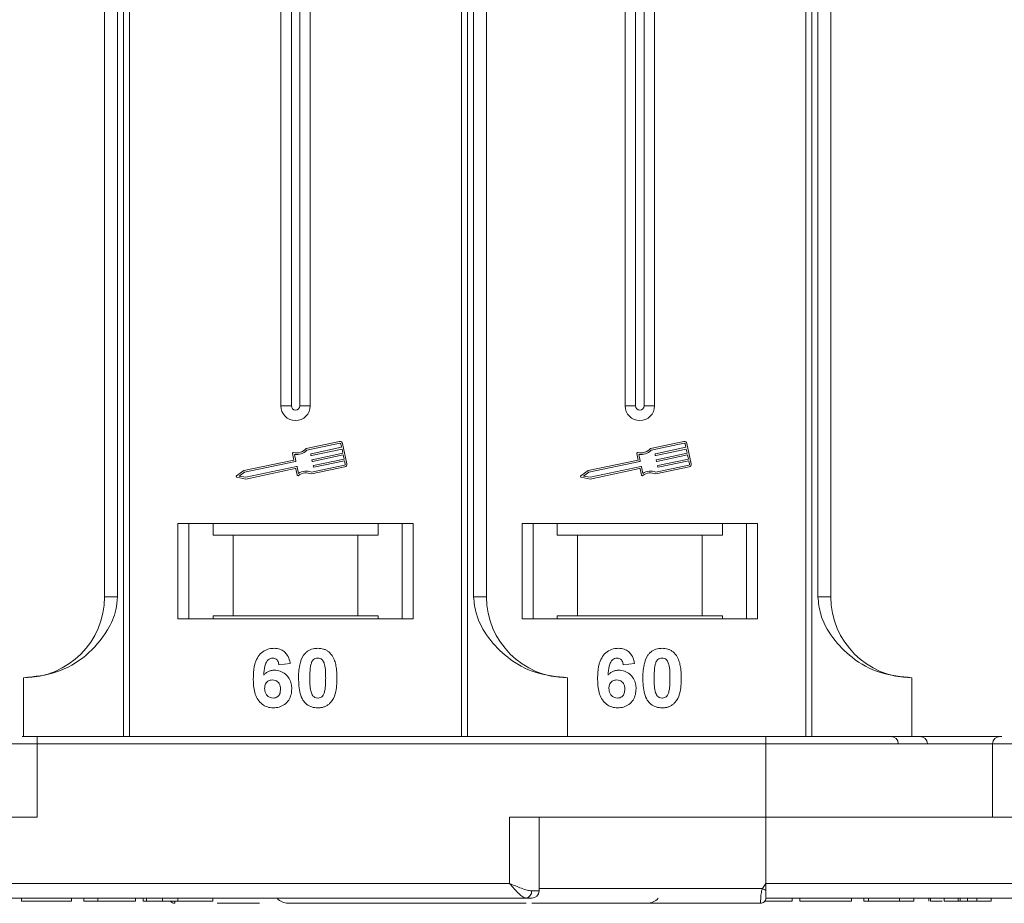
# Model space of a CAD drawing. Header units: millimetres. Extents: x 2205 to 3679, y 833 to 1866.
# Tile 11 of 86: x 2860 to 2927, y 1083 to 1143. Entities that reach past the tile are written whole.
import ezdxf

# ---------------------------------------------------------------- set-up
doc = ezdxf.new("R2010")
doc.units = ezdxf.units.MM

msp = doc.modelspace()

# ---------------------------------------------------------------- linework, layer by layer
at = {"color": 7, "linetype": 'Continuous', "lineweight": 15}
for p, q in [((2865.967, 1144.183), (2865.967, 1103.683)), ((2866.852, 1103.683), (2866.852, 1144.183)), ((2867.259, 1144.183), (2867.259, 1094.183)), ((2867.678, 1094.183), (2867.678, 1144.183)), ((2877.967, 1144.183), (2877.967, 1116.683)), ((2878.682, 1144.183), (2878.682, 1116.683)), ((2879.251, 1116.683), (2879.251, 1144.183)), ((2879.967, 1116.683), (2879.967, 1144.183)), ((2890.255, 1144.183), (2890.255, 1094.183)), ((2890.674, 1094.183), (2890.674, 1144.183)), ((2891.081, 1144.183), (2891.081, 1103.683)), ((2891.967, 1103.683), (2891.967, 1144.183)), ((2901.396, 1144.183), (2901.396, 1116.683)), ((2902.111, 1144.183), (2902.111, 1116.683)), ((2902.681, 1116.683), (2902.681, 1144.183)), ((2903.396, 1116.683), (2903.396, 1144.183)), ((2913.684, 1144.183), (2913.684, 1094.183)), ((2914.103, 1094.183), (2914.103, 1144.183)), ((2914.511, 1144.183), (2914.511, 1103.683)), ((2915.396, 1103.683), (2915.396, 1144.183)), ((2878.682, 1116.683), (2877.967, 1116.683)), ((2879.967, 1116.683), (2879.251, 1116.683)), ((2902.111, 1116.683), (2901.396, 1116.683)), ((2903.396, 1116.683), (2902.681, 1116.683)), ((2881.963, 1114.249), (2879.684, 1113.768)), ((2905.392, 1114.249), (2903.114, 1113.768)), ((2881.987, 1114.134), (2879.745, 1113.661)), ((2880.023, 1113.419), (2882.105, 1113.859)), ((2882.13, 1113.744), (2880.047, 1113.304)), ((2882.105, 1113.859), (2882.057, 1114.089)), ((2882.19, 1113.457), (2882.13, 1113.744)), ((2882.463, 1112.735), (2882.172, 1114.113)), ((2905.417, 1114.134), (2903.174, 1113.661)), ((2903.452, 1113.419), (2905.535, 1113.859)), ((2905.559, 1113.744), (2903.477, 1113.304)), ((2905.535, 1113.859), (2905.486, 1114.089)), ((2905.62, 1113.457), (2905.559, 1113.744)), ((2905.893, 1112.735), (2905.601, 1114.113)), ((2878.856, 1112.993), (2875.457, 1112.275)), ((2878.967, 1112.896), (2875.505, 1112.165)), ((2878.762, 1113.437), (2878.856, 1112.993)), ((2878.895, 1113.375), (2878.989, 1112.931)), ((2880.012, 1113.327), (2880, 1113.385)), ((2880.097, 1112.925), (2880.085, 1112.982)), ((2880.108, 1113.017), (2882.19, 1113.457)), ((2882.215, 1113.342), (2880.132, 1112.902)), ((2880.193, 1112.615), (2882.275, 1113.055)), ((2882.3, 1112.94), (2880.217, 1112.5)), ((2882.275, 1113.055), (2882.215, 1113.342)), ((2882.348, 1112.71), (2882.3, 1112.94)), ((2902.286, 1112.993), (2898.887, 1112.275)), ((2902.396, 1112.896), (2898.935, 1112.165)), ((2902.192, 1113.437), (2902.286, 1112.993)), ((2902.325, 1113.375), (2902.419, 1112.931)), ((2903.442, 1113.327), (2903.43, 1113.385)), ((2903.527, 1112.925), (2903.515, 1112.982)), ((2903.537, 1113.017), (2905.62, 1113.457)), ((2905.644, 1113.342), (2903.561, 1112.902)), ((2903.622, 1112.615), (2905.705, 1113.055)), ((2905.729, 1112.94), (2903.646, 1112.5)), ((2905.705, 1113.055), (2905.644, 1113.342)), ((2905.778, 1112.71), (2905.729, 1112.94)), ((2875.457, 1112.275), (2874.955, 1111.924)), ((2875.578, 1111.82), (2879.039, 1112.551)), ((2875.579, 1111.7), (2878.949, 1112.412)), ((2878.984, 1112.39), (2879.071, 1111.974)), ((2879.074, 1112.529), (2879.168, 1112.085)), ((2880.049, 1112.044), (2882.327, 1112.526)), ((2880.06, 1112.167), (2882.303, 1112.641)), ((2880.182, 1112.523), (2880.17, 1112.58)), ((2898.887, 1112.275), (2898.385, 1111.924)), ((2899.007, 1111.82), (2902.469, 1112.551)), ((2899.008, 1111.7), (2902.378, 1112.412)), ((2902.413, 1112.39), (2902.501, 1111.974)), ((2902.504, 1112.529), (2902.597, 1112.085)), ((2903.478, 1112.044), (2905.757, 1112.526)), ((2903.49, 1112.167), (2905.732, 1112.641)), ((2903.612, 1112.523), (2903.6, 1112.58)), ((2874.978, 1111.818), (2875.579, 1111.7)), ((2875.505, 1112.165), (2875.136, 1111.907)), ((2875.136, 1111.907), (2875.578, 1111.82)), ((2898.407, 1111.818), (2899.008, 1111.7)), ((2898.935, 1112.165), (2898.565, 1111.907)), ((2898.565, 1111.907), (2899.007, 1111.82)), ((2886.967, 1108.683), (2870.967, 1108.683)), ((2870.967, 1108.683), (2870.967, 1102.183)), ((2871.717, 1102.183), (2871.717, 1108.683)), ((2873.353, 1108.683), (2873.353, 1107.883)), ((2884.58, 1107.883), (2884.58, 1108.683)), ((2886.217, 1108.683), (2886.217, 1102.183)), ((2886.967, 1102.183), (2886.967, 1108.683)), ((2910.396, 1108.683), (2894.396, 1108.683)), ((2894.396, 1108.683), (2894.396, 1102.183)), ((2895.146, 1102.183), (2895.146, 1108.683)), ((2896.782, 1108.683), (2896.782, 1107.883)), ((2908.01, 1107.883), (2908.01, 1108.683)), ((2909.646, 1108.683), (2909.646, 1102.183)), ((2910.396, 1102.183), (2910.396, 1108.683)), ((2873.353, 1107.883), (2874.717, 1107.883)), ((2874.717, 1107.883), (2874.717, 1102.383)), ((2874.717, 1107.883), (2883.217, 1107.883)), ((2883.217, 1102.383), (2883.217, 1107.883)), ((2883.217, 1107.883), (2884.58, 1107.883)), ((2896.782, 1107.883), (2898.146, 1107.883)), ((2898.146, 1107.883), (2898.146, 1102.383)), ((2898.146, 1107.883), (2906.646, 1107.883)), ((2906.646, 1102.383), (2906.646, 1107.883)), ((2906.646, 1107.883), (2908.01, 1107.883)), ((2865.967, 1103.683), (2866.852, 1103.683)), ((2891.081, 1103.683), (2891.967, 1103.683)), ((2914.511, 1103.683), (2915.396, 1103.683)), ((2870.967, 1102.183), (2886.967, 1102.183)), ((2874.717, 1102.383), (2873.353, 1102.383)), ((2873.353, 1102.183), (2873.353, 1102.383)), ((2874.717, 1102.383), (2883.217, 1102.383)), ((2884.58, 1102.383), (2883.217, 1102.383)), ((2884.58, 1102.383), (2884.58, 1102.183)), ((2894.396, 1102.183), (2910.396, 1102.183)), ((2898.146, 1102.383), (2896.782, 1102.383)), ((2896.782, 1102.183), (2896.782, 1102.383)), ((2898.146, 1102.383), (2906.646, 1102.383)), ((2908.01, 1102.383), (2906.646, 1102.383)), ((2908.01, 1102.383), (2908.01, 1102.183)), ((2878.608, 1099.139), (2877.838, 1099.055)), ((2902.037, 1099.139), (2901.268, 1099.055)), ((2860.467, 1094.183), (2860.467, 1098.183)), ((2897.467, 1098.183), (2897.467, 1094.183)), ((2920.896, 1098.183), (2920.896, 1094.183)), ((2861.395, 1093.683), (2861.395, 1094.183)), ((2910.966, 1094.183), (2861.395, 1094.183)), ((2910.966, 1093.683), (2910.966, 1094.183)), ((2859.395, 1093.683), (2861.395, 1093.683)), ((2861.395, 1088.683), (2861.395, 1093.683)), ((2861.395, 1093.683), (2910.966, 1093.683)), ((2910.966, 1093.683), (2910.966, 1088.683)), ((2910.966, 1093.683), (2926.395, 1093.683)), ((2926.395, 1093.683), (2926.395, 1088.683)), ((2926.395, 1093.683), (2928.395, 1093.683)), ((2843.967, 1088.683), (2861.395, 1088.683)), ((2910.966, 1088.683), (2893.538, 1088.683)), ((2893.538, 1088.683), (2893.538, 1084.183)), ((2895.538, 1083.683), (2895.538, 1088.683)), ((2910.966, 1084.183), (2910.966, 1088.683)), ((2910.966, 1088.683), (2928.395, 1088.683)), ((2893.538, 1084.183), (2843.967, 1084.183)), ((2910.733, 1083.833), (2910.966, 1084.183)), ((2960.538, 1084.183), (2910.966, 1084.183)), ((2895.029, 1083.683), (2895.538, 1083.683)), ((2895.538, 1083.833), (2910.733, 1083.833)), ((2843.967, 1083.183), (2868.595, 1083.183)), ((2843.967, 1083.183), (2894.656, 1083.183)), ((2860.325, 1083.183), (2860.325, 1082.983)), ((2860.325, 1082.983), (2863.723, 1082.983)), ((2863.723, 1083.183), (2863.723, 1082.983)), ((2864.556, 1083.183), (2864.556, 1082.983)), ((2864.556, 1082.983), (2865.518, 1082.983)), ((2865.518, 1083.183), (2865.518, 1082.983)), ((2865.518, 1082.983), (2868.082, 1082.983)), ((2868.082, 1083.183), (2868.082, 1082.983)), ((2868.595, 1083.183), (2868.595, 1082.983)), ((2868.818, 1083.183), (2868.818, 1082.983)), ((2869.906, 1083.183), (2869.906, 1082.983)), ((2870.746, 1082.833), (2870.746, 1082.833)), ((2870.959, 1083.183), (2870.959, 1082.983)), ((2873.338, 1083.183), (2873.338, 1082.983)), ((2910.617, 1082.833), (2910.616, 1082.833)), ((2910.966, 1083.185), (2910.966, 1083.183)), ((2910.966, 1083.183), (2961.656, 1083.183)), ((2910.966, 1083.183), (2935.595, 1083.183)), ((2912.768, 1083.183), (2912.768, 1082.983)), ((2913.281, 1082.983), (2913.281, 1083.183)), ((2913.281, 1082.983), (2916.806, 1082.983)), ((2916.806, 1083.183), (2916.806, 1082.983)), ((2917.64, 1083.183), (2917.64, 1082.983)), ((2917.64, 1082.983), (2917.96, 1082.983)), ((2917.96, 1083.183), (2917.96, 1082.983)), ((2917.96, 1082.983), (2920.075, 1082.983)), ((2920.075, 1082.983), (2920.075, 1083.183)), ((2920.075, 1082.983), (2921.037, 1082.983)), ((2921.037, 1083.183), (2921.037, 1082.983)), ((2922.063, 1083.183), (2922.063, 1082.983)), ((2922.172, 1083.183), (2922.172, 1082.983)), ((2923.095, 1083.183), (2923.095, 1082.983)), ((2924.056, 1082.983), (2923.095, 1082.983)), ((2924.056, 1083.183), (2924.056, 1082.983)), ((2924.186, 1083.183), (2924.186, 1082.983)), ((2924.701, 1083.183), (2924.701, 1082.983)), ((2925.338, 1083.183), (2925.338, 1082.983)), ((2925.338, 1082.983), (2926.3, 1082.983)), ((2926.3, 1083.183), (2926.3, 1082.983))]:
    msp.add_line(p, q, dxfattribs=at)
for centre, radius, start, end in [((2878.967, 1116.683), 1, 180, 0), ((2878.967, 1116.683), 0.285, 180, 0), ((2902.396, 1116.683), 1, 180, 0), ((2902.396, 1116.683), 0.285, 180, 0), ((2881.999, 1114.077), 0.176, 11.9297, 101.9297), ((2905.429, 1114.077), 0.176, 11.9297, 101.9297), ((2879.038, 1114.355), 0.873, 256.41469, 317.74736), ((2879.038, 1114.355), 0.99, 261.69305, 315.48899), ((2881.999, 1114.077), 0.0587, 11.9297, 101.9297), ((2902.468, 1114.355), 0.873, 256.41469, 317.74736), ((2902.468, 1114.355), 0.99, 261.69305, 315.48899), ((2905.429, 1114.077), 0.0587, 11.9297, 101.9297), ((2878.82, 1113.449), 0.0587, 76.41469, 191.9297), ((2878.96, 1112.925), 0.0294, 281.9297, 11.9297), ((2880.029, 1113.391), 0.0294, 101.9297, 191.9297), ((2880.041, 1113.333), 0.0294, 191.9297, 281.9297), ((2880.114, 1112.988), 0.0294, 101.9297, 191.9297), ((2880.126, 1112.931), 0.0294, 191.9297, 281.9297), ((2902.249, 1113.449), 0.0587, 76.41469, 191.9297), ((2902.39, 1112.925), 0.0294, 281.9297, 11.9297), ((2903.458, 1113.391), 0.0294, 101.9297, 191.9297), ((2903.47, 1113.333), 0.0294, 191.9297, 281.9297), ((2903.543, 1112.988), 0.0294, 101.9297, 191.9297), ((2903.555, 1112.931), 0.0294, 191.9297, 281.9297), ((2878.955, 1112.383), 0.0294, 11.9297, 101.9297), ((2879.045, 1112.523), 0.0294, 11.9297, 101.9297), ((2879.695, 1111.246), 0.99, 68.37041, 122.16635), ((2880.199, 1112.586), 0.0294, 101.9297, 191.9297), ((2880.211, 1112.529), 0.0294, 191.9297, 281.9297), ((2882.291, 1112.698), 0.0587, 281.9297, 11.9297), ((2882.291, 1112.698), 0.176, 281.9297, 11.9297), ((2902.384, 1112.383), 0.0294, 11.9297, 101.9297), ((2902.475, 1112.523), 0.0294, 11.9297, 101.9297), ((2903.125, 1111.246), 0.99, 68.37041, 122.16635), ((2903.628, 1112.586), 0.0294, 101.9297, 191.9297), ((2903.64, 1112.529), 0.0294, 191.9297, 281.9297), ((2905.72, 1112.698), 0.0587, 281.9297, 11.9297), ((2905.72, 1112.698), 0.176, 281.9297, 11.9297), ((2874.989, 1111.876), 0.0587, 124.95116, 258.90824), ((2879.129, 1111.986), 0.0587, 191.9297, 307.44471), ((2879.695, 1111.246), 0.873, 66.11204, 127.44471), ((2898.419, 1111.876), 0.0587, 124.95116, 258.90824), ((2902.558, 1111.986), 0.0587, 191.9297, 307.44471), ((2903.125, 1111.246), 0.873, 66.11204, 127.44471), ((2860.467, 1103.683), 5.5, 270, 0), ((2897.467, 1103.683), 5.5, 180, 270), ((2920.896, 1103.683), 5.5, 180, 270), ((2919.484, 1093.683), 0.5, 0, 90), ((2921.468, 1093.683), 0.5, 0, 90), ((2926.895, 1093.683), 0.5, 90, 180), ((2894.582, 1083.627), 0.451, 279.5202, 7.08135), ((2895.038, 1083.683), 0.5, 270, 0), ((2946.511, 1150.76), 75.89, 241.87179, 242.07191), ((2870.746, 1083.183), 0.35, 215.64347, 270.00182), ((2878.467, 1083.833), 1, 221.2946, 270), ((2902.896, 1083.833), 1, 270, 319.04573), ((2910.617, 1083.183), 0.35, 269.99809, 359.99965)]:
    msp.add_arc(centre, radius, start, end, dxfattribs=at)
for points, knots in [([(2860.467, 1098.183), (2861.226, 1098.259), (2862.747, 1098.412), (2864.768, 1099.602), (2866.1, 1101.152), (2866.761, 1102.596), (2866.827, 1103.389), (2866.852, 1103.683)], [0, 0, 0, 0, 0.249096, 0.498243, 0.745205, 0.90541, 1, 1, 1, 1]), ([(2891.081, 1103.683), (2891.125, 1103.292), (2891.236, 1102.293), (2892.059, 1100.839), (2893.429, 1099.426), (2895.295, 1098.39), (2896.745, 1098.251), (2897.467, 1098.183)], [0, 0, 0, 0, 0.125713, 0.321276, 0.524466, 0.763484, 1, 1, 1, 1]), ([(2914.511, 1103.683), (2914.554, 1103.292), (2914.665, 1102.293), (2915.489, 1100.839), (2916.859, 1099.426), (2918.724, 1098.39), (2920.175, 1098.251), (2920.896, 1098.183)], [0, 0, 0, 0, 0.125713, 0.321276, 0.524466, 0.763484, 1, 1, 1, 1]), ([(2876.095, 1098.129), (2876.098, 1098.262), (2876.106, 1098.664), (2876.197, 1099.22), (2876.475, 1099.728), (2876.822, 1100.031), (2877.192, 1100.168), (2877.425, 1100.179), (2877.51, 1100.183)], [0, 0, 0, 0, 0.142337, 0.429127, 0.589943, 0.751205, 0.909895, 1, 1, 1, 1]), ([(2877.51, 1100.183), (2877.646, 1100.172), (2877.892, 1100.153), (2878.204, 1099.969), (2878.445, 1099.692), (2878.561, 1099.395), (2878.597, 1099.196), (2878.608, 1099.139)], [0, 0, 0, 0, 0.242691, 0.439002, 0.635006, 0.895059, 1, 1, 1, 1]), ([(2879.567, 1099.776), (2879.612, 1099.827), (2879.702, 1099.929), (2879.871, 1100.044), (2880.059, 1100.127), (2880.229, 1100.165), (2880.37, 1100.18), (2880.443, 1100.182), (2880.479, 1100.183)], [0, 0, 0, 0, 0.193776, 0.3936, 0.587864, 0.788908, 0.894169, 1, 1, 1, 1]), ([(2880.479, 1100.183), (2880.546, 1100.181), (2880.681, 1100.176), (2880.879, 1100.132), (2881.069, 1100.055), (2881.214, 1099.956), (2881.321, 1099.858), (2881.37, 1099.8), (2881.394, 1099.772)], [0, 0, 0, 0, 0.192627, 0.388684, 0.582013, 0.783201, 0.891038, 1, 1, 1, 1]), ([(2899.524, 1098.129), (2899.527, 1098.262), (2899.536, 1098.664), (2899.626, 1099.22), (2899.905, 1099.728), (2900.251, 1100.031), (2900.621, 1100.168), (2900.855, 1100.179), (2900.939, 1100.183)], [0, 0, 0, 0, 0.142337, 0.429127, 0.589943, 0.751205, 0.909895, 1, 1, 1, 1]), ([(2900.939, 1100.183), (2901.075, 1100.172), (2901.321, 1100.153), (2901.634, 1099.969), (2901.875, 1099.692), (2901.991, 1099.395), (2902.027, 1099.196), (2902.037, 1099.139)], [0, 0, 0, 0, 0.242691, 0.439002, 0.635006, 0.895059, 1, 1, 1, 1]), ([(2902.997, 1099.776), (2903.041, 1099.827), (2903.131, 1099.929), (2903.3, 1100.044), (2903.489, 1100.127), (2903.658, 1100.165), (2903.8, 1100.18), (2903.872, 1100.182), (2903.909, 1100.183)], [0, 0, 0, 0, 0.193776, 0.3936, 0.587864, 0.788908, 0.894169, 1, 1, 1, 1]), ([(2903.909, 1100.183), (2903.976, 1100.181), (2904.11, 1100.176), (2904.308, 1100.132), (2904.499, 1100.055), (2904.644, 1099.956), (2904.751, 1099.858), (2904.799, 1099.8), (2904.824, 1099.772)], [0, 0, 0, 0, 0.192627, 0.388684, 0.582013, 0.783201, 0.891038, 1, 1, 1, 1]), ([(2877.411, 1099.516), (2877.357, 1099.511), (2877.249, 1099.5), (2877.097, 1099.4), (2876.955, 1099.228), (2876.846, 1098.866), (2876.822, 1098.565), (2876.805, 1098.361)], [0, 0, 0, 0, 0.112049, 0.22438, 0.370115, 0.570276, 1, 1, 1, 1]), ([(2877.838, 1099.055), (2877.826, 1099.132), (2877.806, 1099.254), (2877.716, 1099.398), (2877.611, 1099.479), (2877.502, 1099.512), (2877.436, 1099.515), (2877.411, 1099.516)], [0, 0, 0, 0, 0.33384, 0.5245467, 0.7163724, 0.8918244, 1, 1, 1, 1]), ([(2879.172, 1098.164), (2879.174, 1098.297), (2879.179, 1098.6), (2879.251, 1099.128), (2879.392, 1099.548), (2879.55, 1099.754), (2879.567, 1099.776)], [0, 0, 0, 0, 0.237381, 0.538918, 0.949082, 1, 1, 1, 1]), ([(2880.027, 1099.123), (2880.05, 1099.193), (2880.088, 1099.305), (2880.196, 1099.43), (2880.32, 1099.497), (2880.419, 1099.513), (2880.473, 1099.516), (2880.479, 1099.516)], [0, 0, 0, 0, 0.334804, 0.542561, 0.750382, 0.970721, 1, 1, 1, 1]), ([(2880.479, 1099.516), (2880.537, 1099.51), (2880.638, 1099.5), (2880.766, 1099.425), (2880.877, 1099.285), (2880.976, 1099.014), (2881.013, 1098.617), (2881.016, 1098.311), (2881.018, 1098.156)], [0, 0, 0, 0, 0.105646, 0.186221, 0.267042, 0.431541, 0.712708, 1, 1, 1, 1]), ([(2881.394, 1099.772), (2881.434, 1099.717), (2881.513, 1099.608), (2881.619, 1099.376), (2881.708, 1099.081), (2881.758, 1098.749), (2881.783, 1098.44), (2881.786, 1098.25), (2881.787, 1098.156)], [0, 0, 0, 0, 0.118432, 0.239329, 0.449434, 0.664178, 0.83182, 1, 1, 1, 1]), ([(2900.841, 1099.516), (2900.787, 1099.511), (2900.678, 1099.5), (2900.526, 1099.4), (2900.384, 1099.228), (2900.276, 1098.866), (2900.252, 1098.565), (2900.235, 1098.361)], [0, 0, 0, 0, 0.112049, 0.22438, 0.370115, 0.570276, 1, 1, 1, 1]), ([(2901.268, 1099.055), (2901.255, 1099.132), (2901.236, 1099.254), (2901.145, 1099.398), (2901.04, 1099.479), (2900.932, 1099.512), (2900.866, 1099.515), (2900.841, 1099.516)], [0, 0, 0, 0, 0.33384, 0.5245467, 0.7163724, 0.8918244, 1, 1, 1, 1]), ([(2902.601, 1098.164), (2902.603, 1098.297), (2902.608, 1098.6), (2902.681, 1099.128), (2902.822, 1099.548), (2902.98, 1099.754), (2902.997, 1099.776)], [0, 0, 0, 0, 0.237381, 0.538918, 0.949082, 1, 1, 1, 1]), ([(2903.456, 1099.123), (2903.48, 1099.193), (2903.518, 1099.305), (2903.626, 1099.43), (2903.75, 1099.497), (2903.849, 1099.513), (2903.902, 1099.516), (2903.909, 1099.516)], [0, 0, 0, 0, 0.334804, 0.542561, 0.750382, 0.970721, 1, 1, 1, 1]), ([(2903.909, 1099.516), (2903.966, 1099.51), (2904.067, 1099.5), (2904.196, 1099.425), (2904.306, 1099.285), (2904.406, 1099.014), (2904.442, 1098.617), (2904.446, 1098.311), (2904.447, 1098.156)], [0, 0, 0, 0, 0.105646, 0.186221, 0.267042, 0.431541, 0.712708, 1, 1, 1, 1]), ([(2904.824, 1099.772), (2904.863, 1099.717), (2904.943, 1099.608), (2905.048, 1099.376), (2905.138, 1099.081), (2905.188, 1098.749), (2905.213, 1098.44), (2905.215, 1098.25), (2905.216, 1098.156)], [0, 0, 0, 0, 0.118432, 0.239329, 0.449434, 0.664178, 0.83182, 1, 1, 1, 1]), ([(2879.941, 1098.156), (2879.941, 1098.222), (2879.942, 1098.356), (2879.948, 1098.536), (2879.958, 1098.698), (2879.972, 1098.841), (2879.991, 1098.983), (2880.015, 1099.077), (2880.027, 1099.123)], [0, 0, 0, 0, 0.20527, 0.410616, 0.557148, 0.703844, 0.851475, 1, 1, 1, 1]), ([(2903.37, 1098.156), (2903.371, 1098.222), (2903.372, 1098.356), (2903.378, 1098.536), (2903.388, 1098.698), (2903.402, 1098.841), (2903.42, 1098.983), (2903.444, 1099.077), (2903.456, 1099.123)], [0, 0, 0, 0, 0.20527, 0.410616, 0.557148, 0.703844, 0.851475, 1, 1, 1, 1]), ([(2876.805, 1098.361), (2876.852, 1098.409), (2876.946, 1098.507), (2877.092, 1098.598), (2877.219, 1098.648), (2877.318, 1098.676), (2877.422, 1098.692), (2877.493, 1098.694), (2877.528, 1098.696)], [0, 0, 0, 0, 0.243654, 0.49576, 0.617892, 0.741503, 0.870025, 1, 1, 1, 1]), ([(2877.528, 1098.696), (2877.664, 1098.683), (2877.936, 1098.658), (2878.285, 1098.443), (2878.55, 1098.141), (2878.692, 1097.788), (2878.704, 1097.544), (2878.71, 1097.436)], [0, 0, 0, 0, 0.210216, 0.421975, 0.620016, 0.831037, 1, 1, 1, 1]), ([(2880.479, 1096.131), (2880.344, 1096.142), (2880.072, 1096.162), (2879.718, 1096.36), (2879.43, 1096.674), (2879.197, 1097.285), (2879.182, 1097.805), (2879.172, 1098.164)], [0, 0, 0, 0, 0.1475277, 0.2965695, 0.43214, 0.6087374, 1, 1, 1, 1]), ([(2880.479, 1096.798), (2880.411, 1096.806), (2880.301, 1096.819), (2880.172, 1096.905), (2880.07, 1097.056), (2879.976, 1097.328), (2879.947, 1097.718), (2879.943, 1098.009), (2879.941, 1098.156)], [0, 0, 0, 0, 0.125351, 0.202197, 0.279182, 0.459742, 0.727968, 1, 1, 1, 1]), ([(2881.018, 1098.156), (2881.017, 1098.089), (2881.016, 1097.955), (2881.011, 1097.775), (2881, 1097.614), (2880.986, 1097.472), (2880.968, 1097.33), (2880.944, 1097.237), (2880.932, 1097.191)], [0, 0, 0, 0, 0.205942, 0.411959, 0.558149, 0.704502, 0.851801, 1, 1, 1, 1]), ([(2881.787, 1098.156), (2881.785, 1098.022), (2881.78, 1097.719), (2881.709, 1097.198), (2881.571, 1096.776), (2881.414, 1096.568), (2881.391, 1096.538)], [0, 0, 0, 0, 0.236629, 0.537361, 0.932986, 1, 1, 1, 1]), ([(2900.235, 1098.361), (2900.281, 1098.409), (2900.376, 1098.507), (2900.521, 1098.598), (2900.648, 1098.648), (2900.747, 1098.676), (2900.851, 1098.692), (2900.922, 1098.694), (2900.958, 1098.696)], [0, 0, 0, 0, 0.243654, 0.49576, 0.617892, 0.741503, 0.870025, 1, 1, 1, 1]), ([(2900.958, 1098.696), (2901.093, 1098.683), (2901.366, 1098.658), (2901.714, 1098.443), (2901.98, 1098.141), (2902.121, 1097.788), (2902.134, 1097.544), (2902.14, 1097.436)], [0, 0, 0, 0, 0.210216, 0.421975, 0.620016, 0.831037, 1, 1, 1, 1]), ([(2903.909, 1096.131), (2903.774, 1096.142), (2903.502, 1096.162), (2903.148, 1096.36), (2902.86, 1096.674), (2902.627, 1097.285), (2902.611, 1097.805), (2902.601, 1098.164)], [0, 0, 0, 0, 0.1475277, 0.2965695, 0.43214, 0.6087374, 1, 1, 1, 1]), ([(2903.909, 1096.798), (2903.841, 1096.806), (2903.731, 1096.819), (2903.602, 1096.905), (2903.499, 1097.056), (2903.406, 1097.328), (2903.376, 1097.718), (2903.372, 1098.009), (2903.37, 1098.156)], [0, 0, 0, 0, 0.125351, 0.202197, 0.279182, 0.459742, 0.727968, 1, 1, 1, 1]), ([(2904.447, 1098.156), (2904.447, 1098.089), (2904.446, 1097.955), (2904.44, 1097.775), (2904.43, 1097.614), (2904.416, 1097.472), (2904.397, 1097.33), (2904.373, 1097.237), (2904.362, 1097.191)], [0, 0, 0, 0, 0.205942, 0.411959, 0.558149, 0.704502, 0.851801, 1, 1, 1, 1]), ([(2905.216, 1098.156), (2905.214, 1098.022), (2905.209, 1097.719), (2905.139, 1097.198), (2905.001, 1096.776), (2904.843, 1096.568), (2904.821, 1096.538)], [0, 0, 0, 0, 0.236629, 0.537361, 0.932986, 1, 1, 1, 1]), ([(2877.452, 1096.131), (2877.317, 1096.142), (2877.045, 1096.163), (2876.685, 1096.364), (2876.394, 1096.669), (2876.154, 1097.205), (2876.099, 1097.716), (2876.095, 1098.071), (2876.095, 1098.129)], [0, 0, 0, 0, 0.148269, 0.297647, 0.442421, 0.607851, 0.935658, 1, 1, 1, 1]), ([(2876.864, 1097.454), (2876.869, 1097.536), (2876.877, 1097.672), (2876.968, 1097.842), (2877.09, 1097.95), (2877.239, 1098.019), (2877.346, 1098.026), (2877.398, 1098.029)], [0, 0, 0, 0, 0.2767209, 0.4568705, 0.6370074, 0.8240683, 1, 1, 1, 1]), ([(2877.398, 1098.029), (2877.466, 1098.024), (2877.591, 1098.014), (2877.752, 1097.919), (2877.871, 1097.784), (2877.933, 1097.6), (2877.938, 1097.467), (2877.941, 1097.397)], [0, 0, 0, 0, 0.213757, 0.394944, 0.576585, 0.777311, 1, 1, 1, 1]), ([(2900.882, 1096.131), (2900.746, 1096.142), (2900.475, 1096.163), (2900.115, 1096.364), (2899.823, 1096.669), (2899.583, 1097.205), (2899.528, 1097.716), (2899.525, 1098.071), (2899.524, 1098.129)], [0, 0, 0, 0, 0.148269, 0.297647, 0.442421, 0.607851, 0.935658, 1, 1, 1, 1]), ([(2900.293, 1097.454), (2900.298, 1097.536), (2900.306, 1097.672), (2900.397, 1097.842), (2900.52, 1097.95), (2900.668, 1098.019), (2900.776, 1098.026), (2900.828, 1098.029)], [0, 0, 0, 0, 0.2767209, 0.4568705, 0.6370074, 0.8240683, 1, 1, 1, 1]), ([(2900.828, 1098.029), (2900.896, 1098.024), (2901.021, 1098.014), (2901.181, 1097.919), (2901.3, 1097.784), (2901.362, 1097.6), (2901.368, 1097.467), (2901.37, 1097.397)], [0, 0, 0, 0, 0.213757, 0.394944, 0.576585, 0.777311, 1, 1, 1, 1]), ([(2877.437, 1096.798), (2877.369, 1096.805), (2877.232, 1096.82), (2877.057, 1096.936), (2876.93, 1097.094), (2876.872, 1097.276), (2876.867, 1097.396), (2876.864, 1097.454)], [0, 0, 0, 0, 0.207905, 0.419981, 0.630626, 0.821735, 1, 1, 1, 1]), ([(2877.941, 1097.397), (2877.937, 1097.311), (2877.93, 1097.173), (2877.857, 1096.994), (2877.747, 1096.885), (2877.603, 1096.811), (2877.496, 1096.803), (2877.437, 1096.798)], [0, 0, 0, 0, 0.2886974, 0.4635526, 0.6399417, 0.8018084, 1, 1, 1, 1]), ([(2878.71, 1097.436), (2878.702, 1097.302), (2878.687, 1097.032), (2878.521, 1096.65), (2878.236, 1096.351), (2877.862, 1096.16), (2877.589, 1096.141), (2877.452, 1096.131)], [0, 0, 0, 0, 0.1978309, 0.3972998, 0.5989102, 0.7987412, 1, 1, 1, 1]), ([(2880.932, 1097.191), (2880.909, 1097.122), (2880.871, 1097.01), (2880.763, 1096.885), (2880.642, 1096.819), (2880.542, 1096.801), (2880.488, 1096.798), (2880.479, 1096.798)], [0, 0, 0, 0, 0.3336776, 0.5404125, 0.7472639, 0.9612091, 1, 1, 1, 1]), ([(2900.866, 1096.798), (2900.799, 1096.805), (2900.662, 1096.82), (2900.486, 1096.936), (2900.36, 1097.094), (2900.302, 1097.276), (2900.296, 1097.396), (2900.293, 1097.454)], [0, 0, 0, 0, 0.207905, 0.419981, 0.630626, 0.821735, 1, 1, 1, 1]), ([(2901.37, 1097.397), (2901.366, 1097.311), (2901.36, 1097.173), (2901.287, 1096.994), (2901.176, 1096.885), (2901.032, 1096.811), (2900.925, 1096.803), (2900.866, 1096.798)], [0, 0, 0, 0, 0.2886974, 0.4635526, 0.6399417, 0.8018084, 1, 1, 1, 1]), ([(2902.14, 1097.436), (2902.132, 1097.302), (2902.116, 1097.032), (2901.951, 1096.65), (2901.665, 1096.351), (2901.292, 1096.16), (2901.019, 1096.141), (2900.882, 1096.131)], [0, 0, 0, 0, 0.1978309, 0.3972998, 0.5989102, 0.7987412, 1, 1, 1, 1]), ([(2904.362, 1097.191), (2904.338, 1097.122), (2904.3, 1097.01), (2904.193, 1096.885), (2904.071, 1096.819), (2903.972, 1096.801), (2903.917, 1096.798), (2903.909, 1096.798)], [0, 0, 0, 0, 0.3336776, 0.5404125, 0.7472639, 0.9612091, 1, 1, 1, 1]), ([(2881.391, 1096.538), (2881.347, 1096.488), (2881.257, 1096.386), (2881.088, 1096.27), (2880.899, 1096.187), (2880.73, 1096.149), (2880.588, 1096.134), (2880.516, 1096.132), (2880.479, 1096.131)], [0, 0, 0, 0, 0.193769, 0.393564, 0.587886, 0.789131, 0.894283, 1, 1, 1, 1]), ([(2904.821, 1096.538), (2904.776, 1096.488), (2904.686, 1096.386), (2904.517, 1096.27), (2904.329, 1096.187), (2904.159, 1096.149), (2904.018, 1096.134), (2903.945, 1096.132), (2903.909, 1096.131)], [0, 0, 0, 0, 0.193769, 0.393564, 0.587886, 0.789131, 0.894283, 1, 1, 1, 1]), ([(2861.395, 1094.183), (2861.236, 1094.183), (2860.91, 1094.183), (2860.55, 1094.183), (2860.407, 1094.183), (2860.374, 1094.183)], [0, 0, 0, 0, 0.421218, 0.866389, 1, 1, 1, 1]), ([(2927.024, 1094.183), (2926.733, 1094.183), (2925.489, 1094.183), (2922.842, 1094.183), (2919.119, 1094.183), (2915.032, 1094.183), (2912.308, 1094.183), (2910.966, 1094.183)], [0, 0, 0, 0, 0.060519, 0.259148, 0.513188, 0.76031, 1, 1, 1, 1]), ([(2894.656, 1083.183), (2894.588, 1083.2), (2894.445, 1083.235), (2894.165, 1083.486), (2893.856, 1083.815), (2893.644, 1084.06), (2893.538, 1084.183)], [0, 0, 0, 0, 0.23435, 0.498195, 0.748869, 1, 1, 1, 1]), ([(2893.538, 1084.183), (2893.808, 1084.066), (2894.226, 1083.886), (2894.725, 1083.714), (2894.934, 1083.693), (2895.029, 1083.683)], [0, 0, 0, 0, 0.498413, 0.772928, 1, 1, 1, 1]), ([(2910.616, 1082.833), (2910.616, 1082.84), (2910.616, 1082.853), (2910.616, 1082.956), (2910.619, 1083.102), (2910.63, 1083.286), (2910.65, 1083.468), (2910.679, 1083.655), (2910.716, 1083.777), (2910.733, 1083.833)], [0, 0, 0, 0, 0.172016, 0.312756, 0.499599, 0.630391, 0.758026, 0.889228, 1, 1, 1, 1]), ([(2910.966, 1083.708), (2910.966, 1083.616), (2910.966, 1083.431), (2910.966, 1083.269), (2910.966, 1083.239), (2910.966, 1083.23)], [0, 0, 0, 0, 0.412979, 0.825987, 1, 1, 1, 1]), ([(2868.595, 1082.983), (2868.595, 1082.983), (2868.596, 1082.983), (2868.611, 1082.983), (2868.635, 1082.983), (2868.677, 1082.983), (2868.734, 1082.983), (2868.79, 1082.983), (2868.818, 1082.983)], [0, 0, 0, 0, 0.1539502, 0.3081809, 0.478699, 0.6499612, 0.8242026, 1, 1, 1, 1]), ([(2868.818, 1082.983), (2868.878, 1082.983), (2868.998, 1082.983), (2869.315, 1082.983), (2869.636, 1082.983), (2869.877, 1082.983), (2869.906, 1082.983)], [0, 0, 0, 0, 0.250896, 0.502166, 0.940512, 1, 1, 1, 1]), ([(2869.906, 1082.983), (2869.968, 1082.983), (2870.092, 1082.983), (2870.276, 1082.983), (2870.452, 1082.983), (2870.619, 1082.983), (2870.789, 1082.983), (2870.903, 1082.983), (2870.959, 1082.983)], [0, 0, 0, 0, 0.185429, 0.37219, 0.527708, 0.683877, 0.841678, 1, 1, 1, 1]), ([(2870.746, 1082.953), (2870.746, 1082.922), (2870.747, 1082.851), (2870.746, 1082.839), (2870.746, 1082.833)], [0, 0, 0, 0, 0.449984, 1, 1, 1, 1]), ([(2870.959, 1082.983), (2871.093, 1082.983), (2871.497, 1082.983), (2872.151, 1082.983), (2872.77, 1082.983), (2873.197, 1082.983), (2873.328, 1082.983), (2873.336, 1082.983), (2873.338, 1082.983)], [0, 0, 0, 0, 0.101398, 0.306996, 0.506144, 0.685262, 0.924557, 1, 1, 1, 1]), ([(2873.641, 1082.833), (2873.987, 1082.833), (2874.954, 1082.833), (2875.898, 1082.833), (2876.505, 1082.833)], [0, 0, 0, 0, 0.3567195, 1, 1, 1, 1]), ([(2878.467, 1082.833), (2878.513, 1082.833), (2878.606, 1082.833), (2879.377, 1082.833), (2880.543, 1082.833), (2882.014, 1082.833), (2883.663, 1082.833), (2885.601, 1082.833), (2888.564, 1082.833), (2891.618, 1082.833), (2894.097, 1082.833), (2894.656, 1082.833)], [0, 0, 0, 0, 0.116114, 0.23577, 0.358733, 0.454818, 0.550887, 0.648986, 0.747068, 0.942991, 1, 1, 1, 1]), ([(2895.038, 1082.833), (2895.289, 1082.833), (2896.469, 1082.833), (2899.016, 1082.833), (2902.646, 1082.833), (2906.639, 1082.833), (2909.304, 1082.833), (2910.617, 1082.833)], [0, 0, 0, 0, 0.054031, 0.253851, 0.509638, 0.75851, 1, 1, 1, 1]), ([(2910.896, 1082.983), (2911.126, 1082.983), (2911.619, 1082.983), (2912.207, 1082.983), (2912.633, 1082.983), (2912.758, 1082.983), (2912.766, 1082.983), (2912.768, 1082.983)], [0, 0, 0, 0, 0.205315, 0.440495, 0.645988, 0.922246, 1, 1, 1, 1]), ([(2922.172, 1082.983), (2922.226, 1082.983), (2922.335, 1082.983), (2922.616, 1082.983), (2922.855, 1082.983), (2922.969, 1082.983)], [0, 0, 0, 0, 0.340796, 0.682573, 1, 1, 1, 1]), ([(2924.186, 1082.983), (2924.168, 1082.983), (2924.129, 1082.983), (2924.102, 1082.983), (2924.082, 1082.983), (2924.07, 1082.983), (2924.061, 1082.983), (2924.058, 1082.983), (2924.056, 1082.983)], [0, 0, 0, 0, 0.193806, 0.393127, 0.544069, 0.695412, 0.847613, 1, 1, 1, 1]), ([(2924.701, 1082.983), (2924.66, 1082.983), (2924.576, 1082.983), (2924.465, 1082.983), (2924.372, 1082.983), (2924.3, 1082.983), (2924.236, 1082.983), (2924.203, 1082.983), (2924.186, 1082.983)], [0, 0, 0, 0, 0.202387, 0.410907, 0.557829, 0.709472, 0.853224, 1, 1, 1, 1]), ([(2924.561, 1082.983), (2924.575, 1082.983), (2924.676, 1082.983), (2924.746, 1082.983), (2924.807, 1082.983)], [0, 0, 0, 0, 0.13346, 1, 1, 1, 1]), ([(2925.338, 1082.983), (2925.335, 1082.983), (2925.331, 1082.983), (2925.282, 1082.983), (2925.191, 1082.983), (2925.073, 1082.983), (2924.907, 1082.983), (2924.78, 1082.983), (2924.701, 1082.983)], [0, 0, 0, 0, 0.292027, 0.504854, 0.613905, 0.723685, 0.829816, 1, 1, 1, 1])]:
    msp.add_open_spline(points, degree=3, knots=knots, dxfattribs=at)
for points in [[(2910.966, 1084.183), (2910.966, 1084.1), (2910.966, 1083.934), (2910.966, 1083.784), (2910.966, 1083.708)], [(2895.038, 1083.183), (2895.021, 1083.183), (2894.985, 1083.183), (2894.766, 1083.183), (2894.656, 1083.183)]]:
    msp.add_open_spline(points, degree=3, dxfattribs=at)

doc.saveas('drawing.dxf')
